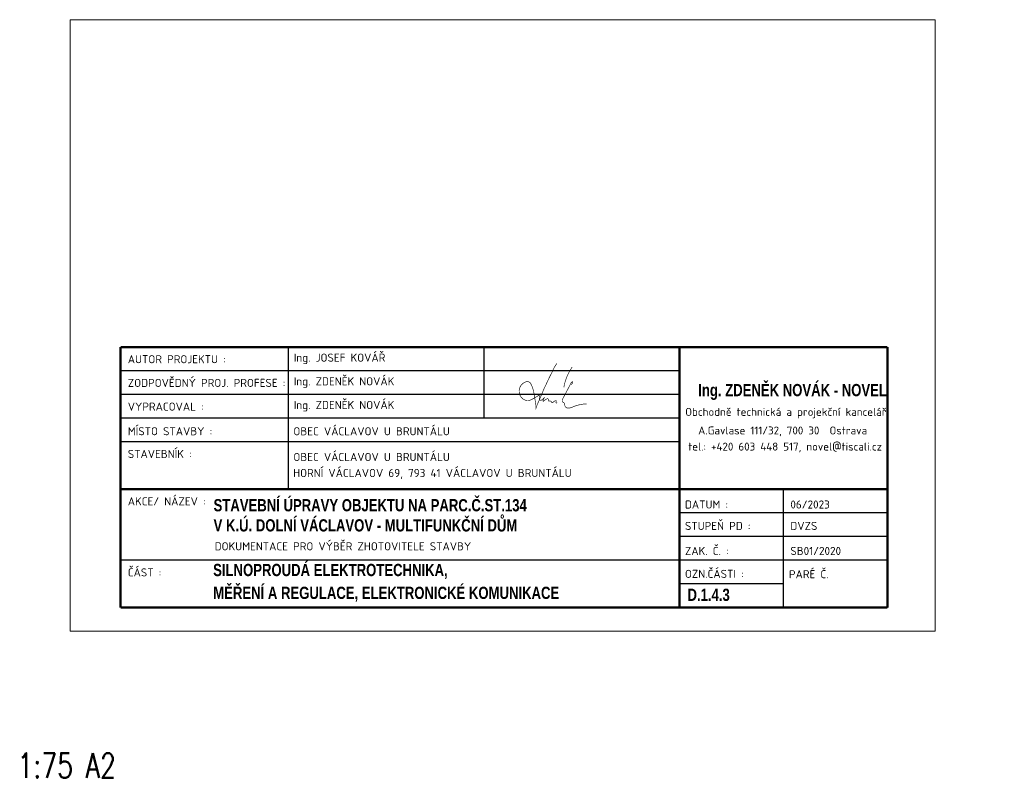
# Model space of a CAD drawing. Extents: x 171565 to 840288, y -737149 to -289557.
# Tile 59 of 59: x 449538 to 473447, y -325032 to -306611. Entities that reach past the tile are written whole.
import ezdxf

# ---------------------------------------------------------------- set-up
doc = ezdxf.new("R2010")
doc.units = 0
doc.header["$MEASUREMENT"] = 0
doc.header["$PDMODE"] = 1
doc.layers.add('0_stavba', color=7, linetype='Continuous')
doc.layers.add('TEXT', color=2, linetype='Continuous')
doc.styles.add('ad_nadpis', font='impact.ttf')
doc.styles.add('ad_popis', font='isocpeur.ttf')
doc.styles.add('ROMANS', font='ROMANS.shx')

msp = doc.modelspace()

# ---------------------------------------------------------------- linework, layer by layer
for p, q in [((456054, -314559, 900), (456054, -318010, 900)), ((460806, -314559, 900), (460806, -316285, 900)), ((465558, -315134, 900), (451988, -315134, 900)), ((465558, -315709, 900), (451988, -315709, 900)), ((465558, -315709, 900), (451988, -315709, 900)), ((465558, -316285, 900), (451988, -316285, 900)), ((465558, -316285, 900), (451988, -316285, 900)), ((465558, -316860, 900), (451988, -316860, 900)), ((464858, -318010, 900), (451988, -318010, 900)), ((470610, -318585, 900), (465558, -318585, 900)), ((470610, -319160, 900), (465558, -319160, 900)), ((465558, -319736, 900), (451988, -319736, 900)), ((470610, -319736, 900), (465558, -319736, 900)), ((468084, -320311, 900), (465558, -320311, 900)), ((470610, -320886, 900), (465558, -320886, 900))]:
    msp.add_line(p, q)
at = {"color": 7}
for p, q in [((465558, -318010, 900), (465558, -314559, 900)), ((465558, -318010, 900), (465558, -314559, 900)), ((468084, -320886, 900), (468084, -318010, 900)), ((468084, -320886, 900), (468084, -318010, 900))]:
    msp.add_line(p, q, dxfattribs=at)
at = {"const_width": 57.4, "elevation": 900}
for points in [[(451988, -314559), (470610, -314559)], [(451988, -314559), (451988, -320886)], [(465558, -314559), (465558, -320886)], [(470610, -314559), (470610, -320886)], [(451988, -318010), (470610, -318010)], [(451988, -320886), (470610, -320886)]]:
    msp.add_lwpolyline(points, dxfattribs=at)
at = {"color": 7, "elevation": 1174}
msp.add_lwpolyline([(462581, -314957, 15.3, 15.3, 0), (462519, -315054, 15.3, 15.3, 0), (462488, -315119, 15.3, 15.3, 0), (462460, -315179, 15.3, 15.3, 0), (462426, -315245, 15.3, 15.3, 0), (462385, -315328, 15.3, 15.3, 0), (462357, -315389, 15.3, 15.3, 0), (462324, -315458, 15.3, 15.3, 0), (462286, -315537, 15.3, 15.3, 0), (462255, -315606, 15.3, 15.3, 0), (462231, -315667, 15.3, 15.3, 0), (462145, -315868, 15.3, 15.3, 0), (462099, -315971, 15.3, 15.3, 0), (462071, -316055, 15.3, 15.3, 0), (462071, -315962, 15.3, 15.3, 0), (462061, -315892, 15.3, 15.3, 0), (462052, -315841, 15.3, 15.3, 0), (462039, -315757, 15.3, 15.3, 0), (462026, -315682, 15.3, 15.3, 0.069281), (461951, -315453, 15.3, 15.3, 0.363408), (461838, -315403, 15.3, 15.3, 0.625378), (461763, -315822, 15.3, 15.3, 0.272599), (461955, -315840, 15.3, 15.3, 0.05908), (462202, -315687, 0, 0, 0)], format="xyseb", dxfattribs=at)
at = {"color": 7, "const_width": 15.3, "elevation": 1174}
for points in [[(462952, -315047), (462934, -315075, 0.102474), (462751, -315536, -11.558053)], [(462934, -315476), (462954, -315444), (462964, -315414, 1.017809), (462947, -315409), (462924, -315437), (462718, -315830, 0.152646), (462711, -315867, 0.262655), (462736, -315902, -0.235043), (462770, -315943, -0.036109), (462775, -315974, 0.336286), (462832, -316038, 0.131203), (462928, -316031, -0.104768), (463304, -315939, -4.799601)], [(462202, -315687, 0.17102), (462159, -315789, 0.055722), (462161, -315826, 0.565808), (462211, -315846, 0.055621), (462281, -315779, 10.698259)], [(462281, -315779), (462264, -315811, 0.086572), (462243, -315867, 0.892216), (462259, -315872), (462291, -315847, -0.08301), (462350, -315815, -0.68687), (462373, -315842, 0.654736), (462396, -315872, -0.174206), (462439, -315877, -0.242818), (462450, -315893, 0.191565), (462462, -315911, 0.387689), (462482, -315909, -0.106562), (462553, -315858, -0.390694), (462566, -315863, -0.249716), (462566, -315874, 0.193675), (462562, -315911, 0.756262), (462583, -315911, -0.094342)]]:
    msp.add_lwpolyline(points, format="xyb", dxfattribs=at)
at = {"layer": '0_stavba', "linetype": 'Continuous', "lineweight": 0, "elevation": 900}
msp.add_lwpolyline([(471766, -306611), (450766, -306611), (450766, -321461), (471766, -321461)], close=True, dxfattribs=at)
at = {"layer": '0_stavba', "linetype": 'Continuous', "lineweight": 0, "ltscale": 300}
for p in [(471647, -324011, -2548), (472007, -324011, -2548), (472367, -324011, -2548), (472727, -324011, -2548), (473087, -324011, -2548), (473447, -324011, -2548)]:
    msp.add_point(p, dxfattribs=at)

# ---------------------------------------------------------------- texts
for s, height, style, p in [('AUTOR PROJEKTU :', 195.9, 'ad_popis', (452163, -314953, 900)), ('Ing. JOSEF KOVÁŘ', 195.9, 'ad_popis', (456193, -314915, 900)), ('ZODPOVĚDNÝ PROJ. PROFESE :', 195.9, 'ad_popis', (452163, -315528, 900)), ('Ing. ZDENĚK NOVÁK', 195.9, 'ad_popis', (456193, -315490, 900)), ('Ing. ZDENĚK NOVÁK - NOVEL', 296.82, 'ad_nadpis', (466015, -315753, 900)), ('Ing. ZDENĚK NOVÁK', 195.9, 'ad_popis', (456193, -316065, 900)), ('VYPRACOVAL :', 195.9, 'ad_popis', (452163, -316104, 900)), ('Obchodně technická a projekční kancelář ', 192.93, 'ad_popis', (465698, -316231, 900)), ('MÍSTO STAVBY :', 195.9, 'ad_popis', (452163, -316702, 900)), ('OBEC V%%193CLAVOV U BRUNT%%193LU', 195.9, 'ad_popis', (456184, -316703, -271)), ('A.Gavlase 111/32, 700 30  Ostrava', 192.93, 'ad_popis', (466013, -316682, 900)), ('STAVEBNÍK :', 195.9, 'ad_popis', (452163, -317254, 900)), ('tel.: +420 603 448 517, novel@tiscali.cz', 192.93, 'ad_popis', (465771, -317074, 900)), ('OBEC V%%193CLAVOV U BRUNT%%193LU', 195.9, 'ad_popis', (456184, -317328, -271)), ('HORNÍ VÁCLAVOV 69, 793 41 VÁCLAVOV U BRUNTÁLU', 195.9, 'ad_popis', (456178, -317716, -271)), ('AKCE/ NÁZEV :', 195.9, 'ad_popis', (452163, -318404, 900)), ('STAVEBNÍ ÚPRAVY OBJEKTU NA PARC.Č.ST.134', 296.82, 'ad_nadpis', (454246, -318549, -271)), ('DATUM :', 195.9, 'ad_popis', (465692, -318481, 900)), ('06/2023', 195.9, 'ad_popis', (468252, -318481, 900)), ('V K.Ú. DOLNÍ VÁCLAVOV - MULTIFUNKČNÍ DŮM', 296.82, 'ad_nadpis', (454246, -319038, -271)), ('STUPEŇ PD :', 195.9, 'ad_popis', (465692, -319001, 900)), ('DVZS', 195.9, 'ad_popis', (468252, -319001, 900)), ('DOKUMENTACE PRO VÝBĚR ZHOTOVITELE STAVBY', 195.9, 'ad_popis', (454272, -319496, 900)), ('ZAK. Č. :', 195.9, 'ad_popis', (465692, -319609, 900)), ('SB01/2020', 195.9, 'ad_popis', (468252, -319609, 900)), ('ČÁST :', 195.9, 'ad_popis', (452163, -320130, 900)), ('OZN.ČÁSTI :', 195.9, 'ad_popis', (465692, -320165, 900)), ('PARÉ Č.', 195.9, 'ad_popis', (468217, -320174, 900))]:
    msp.add_text(s, height=height, dxfattribs=dict(style=style)).set_placement(p)
at = {"width": 27385.34, "attachment_point": 1, "style": 'ad_nadpis'}
for s, insert, char_height in [('SILNOPROUDÁ ELEKTROTECHNIKA,', (454236, -319825, -135), 296.82), ('MĚŘENÍ A REGULACE, ELEKTRONICKÉ KOMUNIKACE', (454238, -320380, -135), 296.82), ('D.1.4.3', (465754, -320427, -135), 296.8)]:
    msp.add_mtext(s, dxfattribs=dict(at, insert=insert, char_height=char_height))
at = {"layer": 'TEXT', "style": 'ROMANS', "width": 0.75}
msp.add_text('1:75 A2', height=600, dxfattribs=at).set_placement((449484, -325021, 900))

doc.saveas('drawing.dxf')
